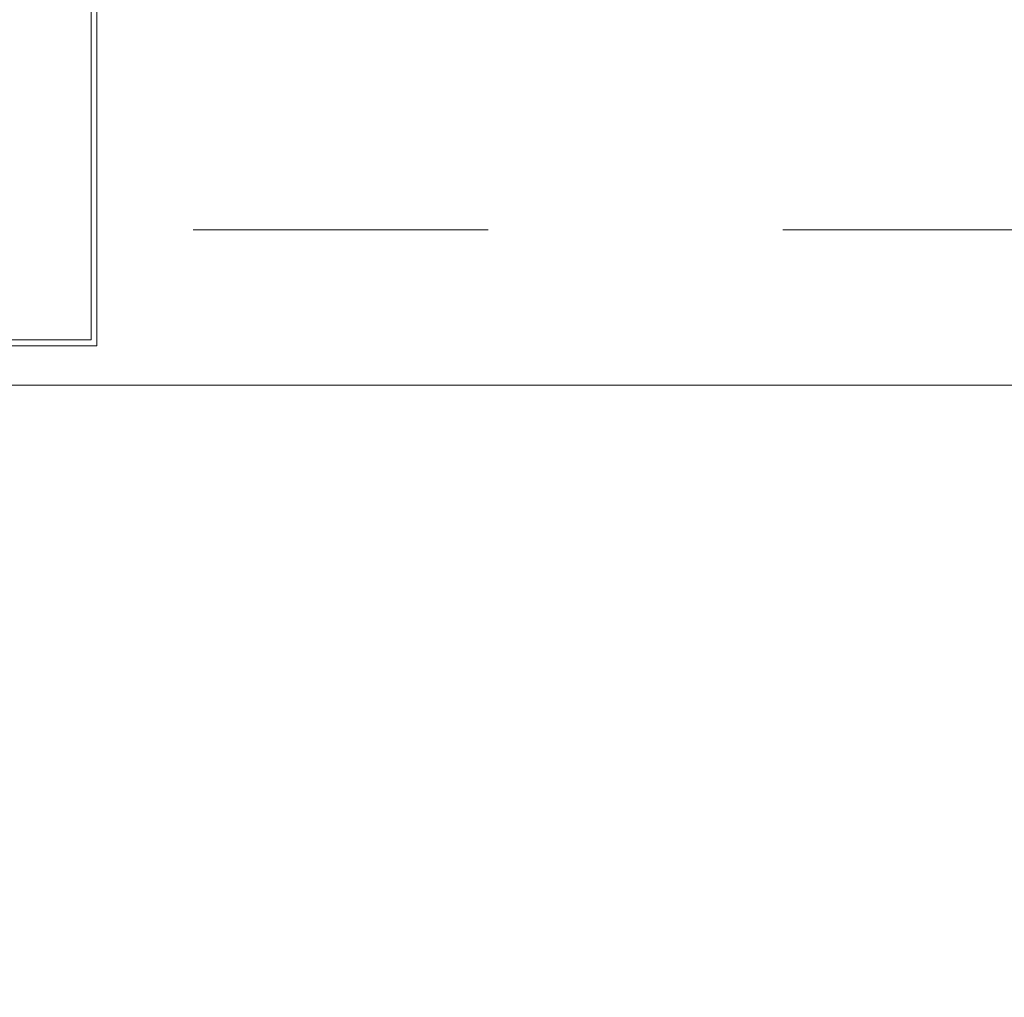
# Model space of a CAD drawing. Header units: millimetres. Extents: x 71658 to 298332, y -154437 to -30421.
# Tile 76 of 155: x 91941 to 92442, y -59256 to -58759. Entities that reach past the tile are written whole.
import ezdxf

# ---------------------------------------------------------------- set-up
doc = ezdxf.new("R2010")
doc.units = ezdxf.units.MM
doc.header["$LTSCALE"] = 500
doc.header["$MEASUREMENT"] = 0
doc.linetypes.add('Center', pattern=[48, 30, -6, 6, -6])
for name, color, linetype, lineweight in [('A-06-TELJED', 253, 'Center', 0), ('A-13-UKS', 250, 'Continuous', 5), ('SA_Ripplagi', 45, 'Continuous', 9)]:
    doc.layers.add(name, color=color, linetype=linetype, lineweight=lineweight)

# ---------------------------------------------------------------- blocks, each defined once
blk = doc.blocks.new('TELG')
at = {"layer": 'A-06-TELJED', "ltscale": 0.05}
blk.add_line((129079.17, -58866), (85658.8, -58866), dxfattribs=at)
blk = doc.blocks.new('lükanduksed')
at = {"layer": 'A-13-UKS', "linetype": 'ByBlock', "lineweight": -2}
blk.add_lwpolyline([(91980.29, -58925.09), (91980.29, -58688.09), (91930.79, -58688.09), (91930.79, -58691.09), (91977.29, -58691.09), (91977.29, -58922.09), (91919.29, -58922.09), (91919.29, -58925.09)], close=True, dxfattribs=at)

msp = doc.modelspace()

# ---------------------------------------------------------------- block references
at = {"layer": 'A-06-TELJED'}
msp.add_blockref('TELG', (0, 0), dxfattribs=at)

# ---------------------------------------------------------------- next in the draw order: linework, layer by layer
at = {"layer": 'SA_Ripplagi', "color": 18, "true_color": 0x000000}
msp.add_lwpolyline([(95030.289, -60089.414), (90930.289, -60089.414), (90930.289, -58945.092), (95030.289, -58945.092)], close=True, dxfattribs=at)

# ---------------------------------------------------------------- next in the draw order: block references
at = {"layer": 'A-13-UKS'}
msp.add_blockref('lükanduksed', (0, 0), dxfattribs=at)

doc.saveas('drawing.dxf')
